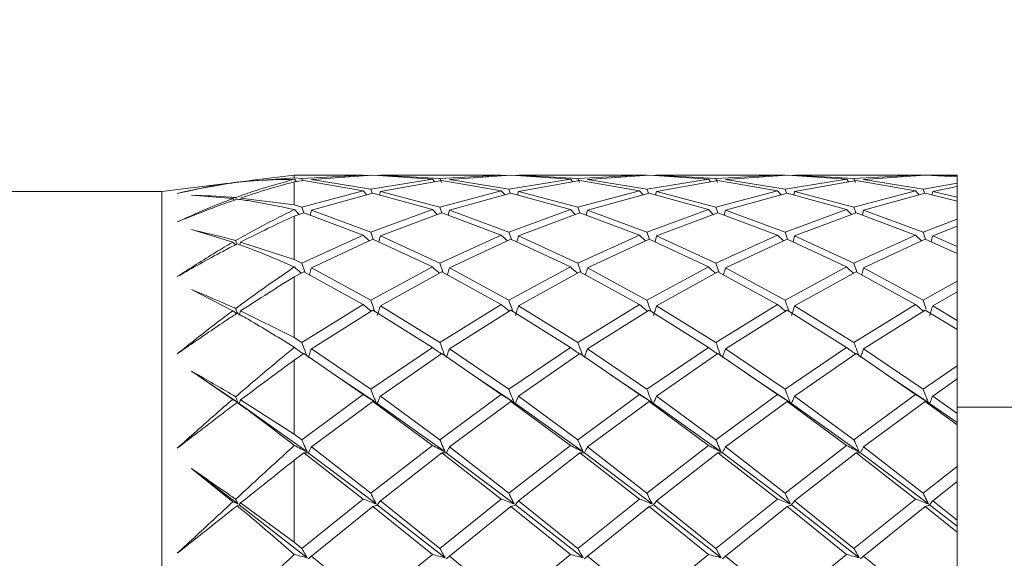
# Model space of a CAD drawing. Header units: millimetres. Extents: x 13381 to 13676, y 211 to 627.
# Tile 48 of 50: x 13611 to 13626, y 582 to 590. Entities that reach past the tile are written whole.
import ezdxf

# ---------------------------------------------------------------- set-up
doc = ezdxf.new("R2010")
doc.units = ezdxf.units.MM
doc.header["$LTSCALE"] = 0.3
doc.layers.add('标注', color=1, linetype='Continuous', lineweight=18)
doc.styles.get("Standard").update_dxf_attribs({"font": 'txt.shx', "width": 0.67, "oblique": 5, "bigfont": 'gbcbig.shx'})
doc.dimstyles.new('1', dxfattribs={"dimtxt": 2.5, "dimasz": 2, "dimexe": 0.8, "dimexo": 0, "dimgap": 1, "dimtad": 1, "dimdec": 1, "dimdsep": 46, "dimtxsty": 'Standard', "dimcen": 0, "dimclrd": 256, "dimclre": 256, "dimclrt": 256, "dimadec": 0, "dimazin": 0, "dimtfac": 1, "dimtdec": 1, "dimtmove": 0, "dimatfit": 3, "dimfxl": 0, "dimtzin": 0, "dimlwd": -1, "dimlwe": -1, "dimarcsym": 0})

# ---------------------------------------------------------------- blocks, each defined once
blk = doc.blocks.new('*D177')
at = {"layer": 'Defpoints', "color": 0}
for p in [(13617.061, 602.22), (13604.009, 569.72), (13640.205, 569.72)]:
    blk.add_point(p, dxfattribs=at)
at = {"layer": '标注'}
for p, q in [((13617.061, 602.22), (13641.005, 602.22)), ((13640.205, 600.22), (13640.205, 571.72)), ((13604.009, 569.72), (13641.005, 569.72))]:
    blk.add_line(p, q, dxfattribs=at)
for points in [[(13639.872, 600.22), (13640.538, 600.22), (13640.205, 602.22)], [(13639.872, 571.72), (13640.538, 571.72), (13640.205, 569.72)]]:
    blk.add_solid(points, dxfattribs=at)
at = {"layer": '标注', "insert": (13637.955, 585.97), "char_height": 2.5, "attachment_point": 5, "rotation": 90}
blk.add_mtext('32.5', dxfattribs=at)

msp = doc.modelspace()

# ---------------------------------------------------------------- linework, layer by layer
at = {"color": 7, "linetype": 'Continuous', "lineweight": 15}
for p, q in [((13614.58, 587.604), (13614.482, 587.589)), ((13614.673, 587.616), (13614.565, 587.602)), ((13614.565, 587.602), (13614.624, 587.609)), ((13614.624, 587.609), (13614.7, 587.618)), ((13614.7, 587.618), (13615.509, 587.679)), ((13614.831, 587.634), (13614.7, 587.618)), ((13615.509, 587.72), (13614.831, 587.636)), ((13616.463, 587.72), (13615.509, 587.72)), ((13615.509, 587.679), (13615.509, 587.72)), ((13615.623, 587.667), (13615.509, 587.679)), ((13615.509, 587.617), (13615.654, 587.637)), ((13615.509, 587.269), (13615.509, 587.617)), ((13615.51, 587.655), (13615.542, 587.622)), ((13616.55, 587.72), (13615.623, 587.667)), ((13615.635, 587.635), (13615.623, 587.667)), ((13615.654, 587.637), (13616.55, 587.48)), ((13615.767, 587.651), (13616.694, 587.717)), ((13616.663, 587.504), (13615.767, 587.651)), ((13616.463, 587.717), (13616.55, 587.72)), ((13616.663, 587.72), (13616.507, 587.713)), ((13616.806, 587.713), (13616.663, 587.72)), ((13617.593, 587.655), (13616.663, 587.504)), ((13616.694, 587.717), (13617.593, 587.655)), ((13617.706, 587.667), (13616.808, 587.72)), ((13616.808, 587.72), (13616.926, 587.715)), ((13616.808, 587.473), (13617.737, 587.637)), ((13618.547, 587.72), (13616.926, 587.72)), ((13617.593, 587.655), (13617.628, 587.618)), ((13618.633, 587.72), (13617.706, 587.667)), ((13617.728, 587.608), (13617.706, 587.667)), ((13617.737, 587.637), (13618.633, 587.48)), ((13617.849, 587.651), (13618.778, 587.717)), ((13618.747, 587.504), (13617.849, 587.651)), ((13618.547, 587.717), (13618.633, 587.72)), ((13618.747, 587.72), (13618.59, 587.713)), ((13618.89, 587.713), (13618.747, 587.72)), ((13619.676, 587.655), (13618.747, 587.504)), ((13618.778, 587.717), (13619.676, 587.655)), ((13619.788, 587.667), (13618.892, 587.72)), ((13618.892, 587.72), (13619.009, 587.715)), ((13618.892, 587.473), (13619.819, 587.637)), ((13620.631, 587.72), (13619.009, 587.72)), ((13619.676, 587.655), (13619.711, 587.618)), ((13620.717, 587.72), (13619.788, 587.667)), ((13619.811, 587.608), (13619.788, 587.667)), ((13619.819, 587.637), (13620.717, 587.48)), ((13619.932, 587.651), (13620.862, 587.717)), ((13620.831, 587.504), (13619.932, 587.651)), ((13620.631, 587.717), (13620.717, 587.72)), ((13620.831, 587.72), (13620.722, 587.715)), ((13620.974, 587.713), (13620.831, 587.72)), ((13621.758, 587.655), (13620.831, 587.504)), ((13620.862, 587.717), (13621.758, 587.655)), ((13621.871, 587.667), (13620.975, 587.72)), ((13620.975, 587.72), (13621.093, 587.715)), ((13620.975, 587.473), (13621.902, 587.637)), ((13622.714, 587.72), (13621.093, 587.72)), ((13621.758, 587.655), (13621.794, 587.618)), ((13622.801, 587.72), (13621.871, 587.667)), ((13621.893, 587.608), (13621.871, 587.667)), ((13621.902, 587.637), (13622.801, 587.48)), ((13622.015, 587.651), (13622.946, 587.717)), ((13622.914, 587.504), (13622.015, 587.651)), ((13622.714, 587.717), (13622.801, 587.72)), ((13622.914, 587.72), (13622.806, 587.715)), ((13623.057, 587.713), (13622.914, 587.72)), ((13623.841, 587.655), (13622.914, 587.504)), ((13622.946, 587.717), (13623.841, 587.655)), ((13623.954, 587.667), (13623.059, 587.72)), ((13623.059, 587.72), (13623.176, 587.715)), ((13623.059, 587.473), (13623.986, 587.637)), ((13624.798, 587.72), (13623.176, 587.72)), ((13623.841, 587.655), (13623.877, 587.618)), ((13624.884, 587.72), (13623.954, 587.667)), ((13623.977, 587.608), (13623.954, 587.667)), ((13623.986, 587.637), (13624.884, 587.48)), ((13624.099, 587.651), (13625.029, 587.717)), ((13624.998, 587.504), (13624.099, 587.651)), ((13624.798, 587.717), (13624.884, 587.72)), ((13624.998, 587.72), (13624.889, 587.715)), ((13625.141, 587.716), (13624.998, 587.72)), ((13625.509, 587.598), (13624.998, 587.504)), ((13625.029, 587.717), (13625.509, 587.694)), ((13625.509, 587.708), (13625.142, 587.72)), ((13625.142, 587.72), (13625.26, 587.719)), ((13625.509, 587.72), (13625.26, 587.72)), ((13625.509, 587.72), (13625.509, 587.708)), ((13625.509, 587.694), (13625.509, 587.708)), ((13625.509, 587.694), (13625.509, 587.598)), ((13625.509, 587.548), (13625.509, 587.598)), ((13613.509, 587.47), (13604.009, 587.47)), ((13614.481, 587.592), (13613.509, 587.47)), ((13613.509, 579.216), (13613.509, 587.47)), ((13616.55, 587.48), (13615.623, 587.234)), ((13616.55, 587.48), (13616.606, 587.423)), ((13616.685, 587.445), (13616.663, 587.504)), ((13616.808, 587.473), (13616.795, 587.419)), ((13617.706, 587.234), (13616.808, 587.473)), ((13618.633, 587.48), (13617.706, 587.234)), ((13618.633, 587.48), (13618.689, 587.423)), ((13618.768, 587.445), (13618.747, 587.504)), ((13618.892, 587.473), (13618.879, 587.419)), ((13619.788, 587.234), (13618.892, 587.473)), ((13620.717, 587.48), (13619.788, 587.234)), ((13620.717, 587.48), (13620.773, 587.423)), ((13620.852, 587.445), (13620.831, 587.504)), ((13620.975, 587.473), (13620.962, 587.419)), ((13621.871, 587.234), (13620.975, 587.473)), ((13622.801, 587.48), (13621.871, 587.234)), ((13622.801, 587.48), (13622.857, 587.423)), ((13622.936, 587.445), (13622.914, 587.504)), ((13623.059, 587.473), (13623.046, 587.419)), ((13623.954, 587.234), (13623.059, 587.473)), ((13624.884, 587.48), (13623.954, 587.234)), ((13624.884, 587.48), (13624.94, 587.423)), ((13625.019, 587.445), (13624.998, 587.504)), ((13625.142, 587.473), (13625.13, 587.421)), ((13625.142, 587.473), (13625.509, 587.548)), ((13625.509, 587.385), (13625.142, 587.473)), ((13625.509, 587.548), (13625.509, 587.385)), ((13614.58, 587.364), (13613.957, 587.414)), ((13614.58, 587.364), (13614.604, 587.34)), ((13614.7, 587.373), (13615.509, 587.269)), ((13615.767, 587.188), (13616.694, 587.447)), ((13616.694, 587.447), (13617.593, 587.198)), ((13617.849, 587.188), (13618.778, 587.447)), ((13618.778, 587.447), (13619.676, 587.198)), ((13619.932, 587.188), (13620.862, 587.447)), ((13620.862, 587.447), (13621.758, 587.198)), ((13622.015, 587.188), (13622.946, 587.447)), ((13622.946, 587.447), (13623.841, 587.198)), ((13624.099, 587.188), (13625.029, 587.447)), ((13625.029, 587.447), (13625.509, 587.323)), ((13625.509, 587.323), (13625.509, 587.385)), ((13625.509, 587.323), (13625.509, 587.056)), ((13615.623, 587.234), (13615.509, 587.268)), ((13615.51, 587.198), (13615.581, 587.126)), ((13615.652, 587.15), (13615.623, 587.234)), ((13615.767, 587.188), (13615.749, 587.115)), ((13616.663, 586.86), (13615.767, 587.188)), ((13617.593, 587.198), (13616.663, 586.86)), ((13617.593, 587.198), (13617.666, 587.124)), ((13617.735, 587.15), (13617.706, 587.234)), ((13617.849, 587.188), (13617.832, 587.115)), ((13618.747, 586.86), (13617.849, 587.188)), ((13619.676, 587.198), (13618.747, 586.86)), ((13619.676, 587.198), (13619.749, 587.124)), ((13619.817, 587.15), (13619.788, 587.234)), ((13619.932, 587.188), (13619.914, 587.115)), ((13620.831, 586.86), (13619.932, 587.188)), ((13621.758, 587.198), (13620.831, 586.86)), ((13621.758, 587.198), (13621.832, 587.124)), ((13621.9, 587.15), (13621.871, 587.234)), ((13622.015, 587.188), (13621.997, 587.115)), ((13622.914, 586.86), (13622.015, 587.188)), ((13623.841, 587.198), (13622.914, 586.86)), ((13623.841, 587.198), (13623.915, 587.124)), ((13623.984, 587.15), (13623.954, 587.234)), ((13624.099, 587.188), (13624.081, 587.115)), ((13624.998, 586.86), (13624.099, 587.188)), ((13615.509, 587.101), (13615.654, 587.151)), ((13615.509, 586.446), (13615.509, 587.101)), ((13615.654, 587.151), (13616.55, 586.814)), ((13616.808, 586.801), (13617.737, 587.151)), ((13617.737, 587.151), (13618.633, 586.814)), ((13618.892, 586.801), (13619.819, 587.151)), ((13619.819, 587.151), (13620.717, 586.814)), ((13620.975, 586.801), (13621.902, 587.151)), ((13621.902, 587.151), (13622.801, 586.814)), ((13623.059, 586.801), (13623.986, 587.151)), ((13623.986, 587.151), (13624.884, 586.814)), ((13625.509, 587.056), (13624.998, 586.86)), ((13625.509, 586.949), (13625.509, 587.056)), ((13614.58, 586.705), (13613.957, 586.897)), ((13616.701, 586.75), (13616.663, 586.86)), ((13618.785, 586.75), (13618.747, 586.86)), ((13620.869, 586.75), (13620.831, 586.86)), ((13622.952, 586.75), (13622.914, 586.86)), ((13625.036, 586.75), (13624.998, 586.86)), ((13625.142, 586.801), (13625.509, 586.949)), ((13625.509, 586.949), (13625.509, 586.641)), ((13614.7, 586.709), (13614.689, 586.667)), ((13614.7, 586.709), (13615.509, 586.446)), ((13616.55, 586.814), (13615.623, 586.39)), ((13615.767, 586.318), (13616.694, 586.753)), ((13616.55, 586.814), (13616.64, 586.727)), ((13616.694, 586.753), (13617.593, 586.334)), ((13617.706, 586.39), (13616.808, 586.801)), ((13618.633, 586.814), (13617.706, 586.39)), ((13617.849, 586.318), (13618.778, 586.753)), ((13618.633, 586.814), (13618.724, 586.727)), ((13618.778, 586.753), (13619.676, 586.334)), ((13619.788, 586.39), (13618.892, 586.801)), ((13620.717, 586.814), (13619.788, 586.39)), ((13619.932, 586.318), (13620.862, 586.753)), ((13620.717, 586.814), (13620.807, 586.727)), ((13620.862, 586.753), (13621.758, 586.334)), ((13621.871, 586.39), (13620.975, 586.801)), ((13622.801, 586.814), (13621.871, 586.39)), ((13622.015, 586.318), (13622.946, 586.753)), ((13622.801, 586.814), (13622.891, 586.727)), ((13622.946, 586.753), (13623.841, 586.334)), ((13623.954, 586.39), (13623.059, 586.801)), ((13624.884, 586.814), (13623.954, 586.39)), ((13624.099, 586.318), (13625.029, 586.753)), ((13624.884, 586.814), (13624.975, 586.727)), ((13625.029, 586.753), (13625.509, 586.537)), ((13625.509, 586.641), (13625.142, 586.801)), ((13614.58, 586.705), (13614.621, 586.668)), ((13625.509, 586.537), (13625.509, 586.641)), ((13615.623, 586.39), (13615.509, 586.446)), ((13625.509, 586.537), (13625.509, 586.117)), ((13615.668, 586.26), (13615.623, 586.39)), ((13616.663, 585.832), (13615.767, 586.318)), ((13617.593, 586.334), (13616.663, 585.832)), ((13617.751, 586.26), (13617.706, 586.39)), ((13618.747, 585.832), (13617.849, 586.318)), ((13619.676, 586.334), (13618.747, 585.832)), ((13619.833, 586.26), (13619.788, 586.39)), ((13620.831, 585.832), (13619.932, 586.318)), ((13621.758, 586.334), (13620.831, 585.832)), ((13621.916, 586.26), (13621.871, 586.39)), ((13622.914, 585.832), (13622.015, 586.318)), ((13623.841, 586.334), (13622.914, 585.832)), ((13623.999, 586.26), (13623.954, 586.39)), ((13624.998, 585.832), (13624.099, 586.318)), ((13615.509, 586.184), (13615.654, 586.26)), ((13615.509, 585.268), (13615.509, 586.184)), ((13615.654, 586.26), (13616.55, 585.766)), ((13616.808, 585.748), (13617.737, 586.26)), ((13617.737, 586.26), (13618.633, 585.766)), ((13618.892, 585.748), (13619.819, 586.26)), ((13619.819, 586.26), (13620.717, 585.766)), ((13620.975, 585.748), (13621.902, 586.26)), ((13621.902, 586.26), (13622.801, 585.766)), ((13623.059, 585.748), (13623.986, 586.26)), ((13623.986, 586.26), (13624.884, 585.766)), ((13625.509, 586.117), (13624.998, 585.832)), ((13625.509, 585.958), (13625.509, 586.117)), ((13614.58, 585.673), (13613.957, 585.993)), ((13625.046, 585.696), (13624.998, 585.832)), ((13625.142, 585.748), (13625.509, 585.958)), ((13625.509, 585.958), (13625.509, 585.528)), ((13614.58, 585.673), (13614.636, 585.629)), ((13614.7, 585.671), (13614.678, 585.6)), ((13614.7, 585.671), (13615.509, 585.268)), ((13616.55, 585.766), (13615.623, 585.194)), ((13615.767, 585.1), (13616.694, 585.681)), ((13616.694, 585.681), (13617.593, 585.121)), ((13617.706, 585.194), (13616.808, 585.748)), ((13618.633, 585.766), (13617.706, 585.194)), ((13617.849, 585.1), (13618.778, 585.681)), ((13618.778, 585.681), (13619.676, 585.121)), ((13619.788, 585.194), (13618.892, 585.748)), ((13620.717, 585.766), (13619.788, 585.194)), ((13619.932, 585.1), (13620.862, 585.681)), ((13620.862, 585.681), (13621.758, 585.121)), ((13621.871, 585.194), (13620.975, 585.748)), ((13622.801, 585.766), (13621.871, 585.194)), ((13622.015, 585.1), (13622.946, 585.681)), ((13622.946, 585.681), (13623.841, 585.121)), ((13623.954, 585.194), (13623.059, 585.748)), ((13624.884, 585.766), (13623.954, 585.194)), ((13624.099, 585.1), (13625.029, 585.681)), ((13625.029, 585.681), (13625.509, 585.388)), ((13625.509, 585.528), (13625.142, 585.748)), ((13625.509, 585.388), (13625.509, 585.528)), ((13625.509, 585.388), (13625.509, 584.843)), ((13615.623, 585.194), (13615.509, 585.268)), ((13616.663, 584.489), (13615.767, 585.1)), ((13617.593, 585.121), (13616.663, 584.489)), ((13618.747, 584.489), (13617.849, 585.1)), ((13619.676, 585.121), (13618.747, 584.489)), ((13620.831, 584.489), (13619.932, 585.1)), ((13621.758, 585.121), (13620.831, 584.489)), ((13622.914, 584.489), (13622.015, 585.1)), ((13623.841, 585.121), (13622.914, 584.489)), ((13624.998, 584.489), (13624.099, 585.1)), ((13615.509, 584.929), (13615.654, 585.026)), ((13615.509, 583.814), (13615.509, 584.929)), ((13615.654, 585.026), (13616.55, 584.409)), ((13616.808, 584.387), (13617.737, 585.026)), ((13617.737, 585.026), (13618.633, 584.409)), ((13618.892, 584.387), (13619.819, 585.026)), ((13619.819, 585.026), (13620.717, 584.409)), ((13620.975, 584.387), (13621.902, 585.026)), ((13621.902, 585.026), (13622.801, 584.409)), ((13623.059, 584.387), (13623.986, 585.026)), ((13623.986, 585.026), (13624.884, 584.409)), ((13625.509, 584.843), (13624.998, 584.489)), ((13625.509, 584.645), (13625.509, 584.843)), ((13614.58, 584.337), (13613.957, 584.763)), ((13614.659, 584.289), (13613.957, 584.763)), ((13616.743, 584.289), (13616.115, 584.707)), ((13618.827, 584.289), (13618.198, 584.707)), ((13620.911, 584.289), (13620.281, 584.707)), ((13622.994, 584.289), (13622.365, 584.707)), ((13625.078, 584.289), (13624.448, 584.707)), ((13625.142, 584.387), (13625.509, 584.645)), ((13625.509, 584.645), (13625.509, 584.121)), ((13614.58, 584.337), (13614.659, 584.289)), ((13614.7, 584.329), (13614.678, 584.276)), ((13614.7, 584.329), (13615.509, 583.814)), ((13616.55, 584.409), (13615.623, 583.728)), ((13617.706, 583.728), (13616.808, 584.387)), ((13618.633, 584.409), (13617.706, 583.728)), ((13619.788, 583.728), (13618.892, 584.387)), ((13620.717, 584.409), (13619.788, 583.728)), ((13621.871, 583.728), (13620.975, 584.387)), ((13622.801, 584.409), (13621.871, 583.728)), ((13623.954, 583.728), (13623.059, 584.387)), ((13624.884, 584.409), (13623.954, 583.728)), ((13625.509, 584.121), (13625.142, 584.387)), ((13614.678, 584.276), (13614.647, 584.289)), ((13615.702, 583.544), (13614.678, 584.276)), ((13615.767, 583.619), (13616.694, 584.306)), ((13616.694, 584.306), (13617.593, 583.642)), ((13617.785, 583.544), (13616.761, 584.276)), ((13617.849, 583.619), (13618.778, 584.306)), ((13618.778, 584.306), (13619.676, 583.642)), ((13619.868, 583.544), (13618.845, 584.276)), ((13619.932, 583.619), (13620.862, 584.306)), ((13620.862, 584.306), (13621.758, 583.642)), ((13621.951, 583.544), (13620.929, 584.276)), ((13622.015, 583.619), (13622.946, 584.306)), ((13622.946, 584.306), (13623.841, 583.642)), ((13624.034, 583.544), (13623.012, 584.276)), ((13624.099, 583.619), (13625.029, 584.306)), ((13625.029, 584.306), (13625.509, 583.955)), ((13625.509, 583.986), (13625.096, 584.276)), ((13627.509, 584.22), (13625.509, 584.22)), ((13625.509, 583.986), (13625.509, 584.121)), ((13625.509, 583.955), (13625.509, 583.986)), ((13625.509, 583.955), (13625.509, 583.323)), ((13615.623, 583.728), (13615.509, 583.813)), ((13616.663, 582.924), (13615.767, 583.619)), ((13617.593, 583.642), (13616.663, 582.924)), ((13618.747, 582.924), (13617.849, 583.619)), ((13619.676, 583.642), (13618.747, 582.924)), ((13620.831, 582.924), (13619.932, 583.619)), ((13621.758, 583.642), (13620.831, 582.924)), ((13622.914, 582.924), (13622.015, 583.619)), ((13623.841, 583.642), (13622.914, 582.924)), ((13624.998, 582.924), (13624.099, 583.619)), ((13615.509, 583.421), (13615.654, 583.532)), ((13615.654, 583.532), (13616.55, 582.834)), ((13616.743, 582.759), (13615.721, 583.53)), ((13616.808, 582.809), (13617.737, 583.532)), ((13617.737, 583.532), (13618.633, 582.834)), ((13618.827, 582.759), (13617.803, 583.53)), ((13618.892, 582.809), (13619.819, 583.532)), ((13619.819, 583.532), (13620.717, 582.834)), ((13620.911, 582.759), (13619.886, 583.53)), ((13620.975, 582.809), (13621.902, 583.532)), ((13621.902, 583.532), (13622.801, 582.834)), ((13622.994, 582.759), (13621.969, 583.53)), ((13623.059, 582.809), (13623.986, 583.532)), ((13623.986, 583.532), (13624.884, 582.834)), ((13625.078, 582.759), (13624.052, 583.53)), ((13614.58, 582.789), (13613.957, 583.293)), ((13614.659, 582.759), (13613.957, 583.293)), ((13615.509, 582.183), (13615.509, 583.421)), ((13625.509, 583.323), (13624.998, 582.924)), ((13625.509, 583.099), (13625.509, 583.323)), ((13625.142, 582.809), (13625.509, 583.099)), ((13625.509, 583.099), (13625.509, 582.517)), ((13614.58, 582.789), (13614.659, 582.759)), ((13614.678, 582.745), (13614.647, 582.733)), ((13614.7, 582.776), (13614.678, 582.745)), ((13615.702, 581.947), (13614.678, 582.745)), ((13614.7, 582.776), (13615.509, 582.183)), ((13616.55, 582.834), (13615.623, 582.09)), ((13615.767, 581.973), (13616.694, 582.72)), ((13616.694, 582.72), (13617.593, 581.999)), ((13617.785, 581.947), (13616.761, 582.745)), ((13617.706, 582.09), (13616.808, 582.809)), ((13618.633, 582.834), (13617.706, 582.09)), ((13617.849, 581.973), (13618.778, 582.72)), ((13618.778, 582.72), (13619.676, 581.999)), ((13619.868, 581.947), (13618.845, 582.745)), ((13619.788, 582.09), (13618.892, 582.809)), ((13620.717, 582.834), (13619.788, 582.09)), ((13619.932, 581.973), (13620.862, 582.72)), ((13620.862, 582.72), (13621.758, 581.999)), ((13621.951, 581.947), (13620.929, 582.745)), ((13621.871, 582.09), (13620.975, 582.809)), ((13622.801, 582.834), (13621.871, 582.09)), ((13622.015, 581.973), (13622.946, 582.72)), ((13622.946, 582.72), (13623.841, 581.999)), ((13624.034, 581.947), (13623.012, 582.745)), ((13623.954, 582.09), (13623.059, 582.809)), ((13624.884, 582.834), (13623.954, 582.09)), ((13624.099, 581.973), (13625.029, 582.72)), ((13625.029, 582.72), (13625.509, 582.335)), ((13625.509, 582.425), (13625.096, 582.745)), ((13625.509, 582.517), (13625.142, 582.809)), ((13625.509, 582.425), (13625.509, 582.517)), ((13625.509, 582.335), (13625.509, 582.425)), ((13625.509, 582.335), (13625.509, 581.66)), ((13615.623, 582.09), (13615.509, 582.183)), ((13615.509, 581.998), (13615.509, 581.999)), ((13615.51, 581.999), (13615.509, 581.998)), ((13615.509, 581.999), (13615.51, 581.999)), ((13616.663, 581.242), (13615.767, 581.973)), ((13617.593, 581.999), (13616.663, 581.242)), ((13618.747, 581.242), (13617.849, 581.973)), ((13619.676, 581.999), (13618.747, 581.242)), ((13620.831, 581.242), (13619.932, 581.973)), ((13621.758, 581.999), (13620.831, 581.242)), ((13622.914, 581.242), (13622.015, 581.973)), ((13623.841, 581.999), (13622.914, 581.242)), ((13624.998, 581.242), (13624.099, 581.973))]:
    msp.add_line(p, q, dxfattribs=at)
for points, knots in [([(13614.647, 587.611), (13614.575, 587.6), (13614.274, 587.556), (13613.972, 587.491), (13613.743, 587.442)], [0, 0, 0, 0, 0.2396062, 1, 1, 1, 1]), ([(13613.743, 587.442), (13613.937, 587.487), (13614.216, 587.55), (13614.495, 587.591), (13614.58, 587.604)], [0, 0, 0, 0, 0.695326, 1, 1, 1, 1]), ([(13614.624, 587.38), (13614.722, 587.415), (13615.017, 587.52), (13615.312, 587.601), (13615.509, 587.655)], [0, 0, 0, 0, 0.330342, 1, 1, 1, 1]), ([(13615.509, 587.655), (13615.294, 587.651), (13615.008, 587.646), (13614.72, 587.618), (13614.647, 587.611)], [0, 0, 0, 0, 0.747701, 1, 1, 1, 1]), ([(13615.509, 587.617), (13615.377, 587.581), (13615.109, 587.507), (13614.839, 587.419), (13614.7, 587.373)], [0, 0, 0, 0, 0.488396, 1, 1, 1, 1]), ([(13613.743, 587.012), (13613.937, 587.1), (13614.216, 587.226), (13614.495, 587.332), (13614.58, 587.364)], [0, 0, 0, 0, 0.695327, 1, 1, 1, 1]), ([(13614.647, 587.355), (13614.575, 587.33), (13614.274, 587.226), (13613.972, 587.104), (13613.743, 587.012)], [0, 0, 0, 0, 0.239607, 1, 1, 1, 1]), ([(13613.957, 587.414), (13614.154, 587.408), (13614.376, 587.4), (13614.599, 587.382), (13614.624, 587.38)], [0, 0, 0, 0, 0.88497, 1, 1, 1, 1]), ([(13614.635, 587.351), (13614.633, 587.357), (13614.629, 587.367), (13614.625, 587.377), (13614.624, 587.38)], [0, 0, 0, 0, 0.646302, 1, 1, 1, 1]), ([(13615.509, 587.198), (13615.294, 587.245), (13615.008, 587.307), (13614.72, 587.346), (13614.647, 587.355)], [0, 0, 0, 0, 0.747698, 1, 1, 1, 1]), ([(13614.624, 586.731), (13614.722, 586.786), (13615.017, 586.953), (13615.312, 587.1), (13615.509, 587.198)], [0, 0, 0, 0, 0.330341, 1, 1, 1, 1]), ([(13615.509, 587.101), (13615.377, 587.04), (13615.109, 586.916), (13614.839, 586.779), (13614.7, 586.709)], [0, 0, 0, 0, 0.488393, 1, 1, 1, 1]), ([(13613.957, 586.897), (13614.154, 586.851), (13614.376, 586.8), (13614.599, 586.738), (13614.624, 586.731)], [0, 0, 0, 0, 0.884972, 1, 1, 1, 1]), ([(13614.644, 586.675), (13614.639, 586.69), (13614.632, 586.709), (13614.625, 586.727), (13614.624, 586.731)], [0, 0, 0, 0, 0.808727, 1, 1, 1, 1]), ([(13616.808, 586.801), (13616.8, 586.771), (13616.793, 586.741), (13616.785, 586.711), (13616.784, 586.711)], [0, 0, 0, 0, 0.9783208, 1, 1, 1, 1]), ([(13618.892, 586.801), (13618.884, 586.771), (13618.876, 586.741), (13618.868, 586.711), (13618.868, 586.711)], [0, 0, 0, 0, 0.977895, 1, 1, 1, 1]), ([(13620.975, 586.801), (13620.968, 586.771), (13620.96, 586.741), (13620.952, 586.711), (13620.952, 586.711)], [0, 0, 0, 0, 0.9775491, 1, 1, 1, 1]), ([(13623.059, 586.801), (13623.051, 586.771), (13623.044, 586.741), (13623.036, 586.711), (13623.035, 586.711)], [0, 0, 0, 0, 0.977529, 1, 1, 1, 1]), ([(13625.142, 586.801), (13625.135, 586.771), (13625.127, 586.742), (13625.119, 586.712), (13625.119, 586.712)], [0, 0, 0, 0, 0.993456, 1, 1, 1, 1]), ([(13613.743, 586.187), (13613.937, 586.312), (13614.216, 586.493), (13614.495, 586.656), (13614.58, 586.705)], [0, 0, 0, 0, 0.695327, 1, 1, 1, 1]), ([(13614.647, 586.682), (13614.575, 586.644), (13614.274, 586.488), (13613.972, 586.317), (13613.743, 586.187)], [0, 0, 0, 0, 0.239606, 1, 1, 1, 1]), ([(13615.509, 586.334), (13615.294, 586.428), (13615.008, 586.552), (13614.72, 586.656), (13614.647, 586.682)], [0, 0, 0, 0, 0.747699, 1, 1, 1, 1]), ([(13614.624, 585.706), (13614.722, 585.778), (13615.017, 585.996), (13615.312, 586.198), (13615.509, 586.333)], [0, 0, 0, 0, 0.330341, 1, 1, 1, 1]), ([(13615.51, 586.334), (13615.541, 586.305), (13615.576, 586.273), (13615.611, 586.242), (13615.615, 586.24)], [0, 0, 0, 0, 0.909851, 1, 1, 1, 1]), ([(13615.767, 586.318), (13615.759, 586.291), (13615.75, 586.256), (13615.74, 586.221), (13615.738, 586.214)], [0, 0, 0, 0, 0.785657, 1, 1, 1, 1]), ([(13617.593, 586.334), (13617.624, 586.305), (13617.659, 586.273), (13617.695, 586.242), (13617.698, 586.239)], [0, 0, 0, 0, 0.903208, 1, 1, 1, 1]), ([(13617.849, 586.318), (13617.842, 586.291), (13617.832, 586.256), (13617.823, 586.221), (13617.82, 586.214)], [0, 0, 0, 0, 0.786542, 1, 1, 1, 1]), ([(13619.676, 586.334), (13619.707, 586.305), (13619.742, 586.273), (13619.778, 586.242), (13619.781, 586.239)], [0, 0, 0, 0, 0.9035333, 1, 1, 1, 1]), ([(13619.932, 586.318), (13619.925, 586.291), (13619.915, 586.256), (13619.905, 586.221), (13619.903, 586.214)], [0, 0, 0, 0, 0.786547, 1, 1, 1, 1]), ([(13621.758, 586.334), (13621.79, 586.305), (13621.825, 586.273), (13621.861, 586.242), (13621.864, 586.239)], [0, 0, 0, 0, 0.90324, 1, 1, 1, 1]), ([(13622.015, 586.318), (13622.008, 586.291), (13621.998, 586.256), (13621.988, 586.221), (13621.986, 586.214)], [0, 0, 0, 0, 0.786224, 1, 1, 1, 1]), ([(13623.841, 586.334), (13623.873, 586.305), (13623.908, 586.273), (13623.944, 586.242), (13623.947, 586.239)], [0, 0, 0, 0, 0.9029201, 1, 1, 1, 1]), ([(13624.099, 586.318), (13624.091, 586.291), (13624.082, 586.256), (13624.072, 586.221), (13624.07, 586.214)], [0, 0, 0, 0, 0.785925, 1, 1, 1, 1]), ([(13615.509, 586.184), (13615.377, 586.103), (13615.109, 585.936), (13614.839, 585.761), (13614.7, 585.671)], [0, 0, 0, 0, 0.488395, 1, 1, 1, 1]), ([(13613.957, 585.993), (13614.154, 585.911), (13614.376, 585.819), (13614.599, 585.718), (13614.624, 585.706)], [0, 0, 0, 0, 0.884974, 1, 1, 1, 1]), ([(13616.718, 585.679), (13616.716, 585.685), (13616.697, 585.735), (13616.679, 585.786), (13616.663, 585.832)], [0, 0, 0, 0, 0.108332, 1, 1, 1, 1]), ([(13618.801, 585.679), (13618.799, 585.685), (13618.78, 585.735), (13618.763, 585.786), (13618.747, 585.832)], [0, 0, 0, 0, 0.108363, 1, 1, 1, 1]), ([(13620.885, 585.679), (13620.883, 585.685), (13620.864, 585.735), (13620.846, 585.786), (13620.831, 585.832)], [0, 0, 0, 0, 0.1084071, 1, 1, 1, 1]), ([(13622.969, 585.679), (13622.967, 585.685), (13622.948, 585.735), (13622.93, 585.786), (13622.914, 585.832)], [0, 0, 0, 0, 0.108471, 1, 1, 1, 1]), ([(13613.743, 585.023), (13613.937, 585.177), (13614.216, 585.4), (13614.495, 585.609), (13614.58, 585.673)], [0, 0, 0, 0, 0.695326, 1, 1, 1, 1]), ([(13614.65, 585.636), (13614.643, 585.656), (13614.634, 585.679), (13614.625, 585.702), (13614.624, 585.706)], [0, 0, 0, 0, 0.851819, 1, 1, 1, 1]), ([(13616.55, 585.766), (13616.581, 585.74), (13616.621, 585.706), (13616.663, 585.674), (13616.672, 585.667)], [0, 0, 0, 0, 0.788653, 1, 1, 1, 1]), ([(13616.808, 585.748), (13616.8, 585.723), (13616.785, 585.674), (13616.769, 585.624), (13616.761, 585.6)], [0, 0, 0, 0, 0.499995, 1, 1, 1, 1]), ([(13618.633, 585.766), (13618.665, 585.74), (13618.705, 585.706), (13618.747, 585.674), (13618.755, 585.667)], [0, 0, 0, 0, 0.788656, 1, 1, 1, 1]), ([(13618.892, 585.748), (13618.884, 585.723), (13618.869, 585.674), (13618.853, 585.624), (13618.845, 585.6)], [0, 0, 0, 0, 0.499995, 1, 1, 1, 1]), ([(13620.717, 585.766), (13620.749, 585.74), (13620.789, 585.706), (13620.83, 585.674), (13620.839, 585.667)], [0, 0, 0, 0, 0.7887099, 1, 1, 1, 1]), ([(13620.975, 585.748), (13620.968, 585.723), (13620.953, 585.674), (13620.937, 585.624), (13620.929, 585.6)], [0, 0, 0, 0, 0.499994, 1, 1, 1, 1]), ([(13622.801, 585.766), (13622.832, 585.74), (13622.873, 585.706), (13622.914, 585.674), (13622.923, 585.667)], [0, 0, 0, 0, 0.788752, 1, 1, 1, 1]), ([(13623.059, 585.748), (13623.051, 585.723), (13623.036, 585.674), (13623.02, 585.624), (13623.012, 585.6)], [0, 0, 0, 0, 0.499996, 1, 1, 1, 1]), ([(13624.884, 585.766), (13624.916, 585.74), (13624.956, 585.706), (13624.997, 585.674), (13625.006, 585.667)], [0, 0, 0, 0, 0.788785, 1, 1, 1, 1]), ([(13625.142, 585.748), (13625.135, 585.723), (13625.12, 585.674), (13625.104, 585.624), (13625.096, 585.6)], [0, 0, 0, 0, 0.499994, 1, 1, 1, 1]), ([(13614.647, 585.636), (13614.575, 585.588), (13614.274, 585.39), (13613.972, 585.181), (13613.743, 585.023)], [0, 0, 0, 0, 0.239604, 1, 1, 1, 1]), ([(13615.509, 585.122), (13615.294, 585.256), (13615.008, 585.435), (13614.72, 585.595), (13614.647, 585.636)], [0, 0, 0, 0, 0.747699, 1, 1, 1, 1]), ([(13614.624, 584.375), (13614.722, 584.459), (13615.017, 584.713), (13615.312, 584.957), (13615.509, 585.12)], [0, 0, 0, 0, 0.330341, 1, 1, 1, 1]), ([(13615.51, 585.121), (13615.541, 585.097), (13615.586, 585.064), (13615.633, 585.031), (13615.647, 585.021)], [0, 0, 0, 0, 0.6995884, 1, 1, 1, 1]), ([(13615.702, 584.982), (13615.692, 585.009), (13615.664, 585.08), (13615.639, 585.151), (13615.623, 585.194)], [0, 0, 0, 0, 0.386186, 1, 1, 1, 1]), ([(13615.767, 585.1), (13615.759, 585.079), (13615.744, 585.035), (13615.728, 584.992), (13615.721, 584.97)], [0, 0, 0, 0, 0.500001, 1, 1, 1, 1]), ([(13617.593, 585.121), (13617.624, 585.097), (13617.669, 585.064), (13617.716, 585.031), (13617.73, 585.021)], [0, 0, 0, 0, 0.699049, 1, 1, 1, 1]), ([(13617.785, 584.982), (13617.775, 585.009), (13617.747, 585.08), (13617.722, 585.151), (13617.706, 585.194)], [0, 0, 0, 0, 0.386267, 1, 1, 1, 1]), ([(13617.849, 585.1), (13617.842, 585.079), (13617.827, 585.035), (13617.811, 584.992), (13617.803, 584.97)], [0, 0, 0, 0, 0.500002, 1, 1, 1, 1]), ([(13619.676, 585.121), (13619.707, 585.097), (13619.752, 585.064), (13619.799, 585.031), (13619.813, 585.021)], [0, 0, 0, 0, 0.699254, 1, 1, 1, 1]), ([(13619.868, 584.982), (13619.857, 585.009), (13619.83, 585.08), (13619.804, 585.151), (13619.788, 585.194)], [0, 0, 0, 0, 0.3862643, 1, 1, 1, 1]), ([(13619.932, 585.1), (13619.925, 585.079), (13619.91, 585.035), (13619.894, 584.992), (13619.886, 584.97)], [0, 0, 0, 0, 0.500004, 1, 1, 1, 1]), ([(13621.758, 585.121), (13621.79, 585.097), (13621.835, 585.064), (13621.881, 585.031), (13621.895, 585.021)], [0, 0, 0, 0, 0.699223, 1, 1, 1, 1]), ([(13621.951, 584.982), (13621.94, 585.009), (13621.913, 585.08), (13621.887, 585.151), (13621.871, 585.194)], [0, 0, 0, 0, 0.386176, 1, 1, 1, 1]), ([(13622.015, 585.1), (13622.008, 585.079), (13621.993, 585.035), (13621.977, 584.992), (13621.969, 584.97)], [0, 0, 0, 0, 0.500002, 1, 1, 1, 1]), ([(13623.841, 585.121), (13623.873, 585.097), (13623.918, 585.064), (13623.965, 585.031), (13623.979, 585.021)], [0, 0, 0, 0, 0.6991522, 1, 1, 1, 1]), ([(13624.034, 584.982), (13624.024, 585.009), (13623.996, 585.08), (13623.97, 585.151), (13623.954, 585.194)], [0, 0, 0, 0, 0.386109, 1, 1, 1, 1]), ([(13624.099, 585.1), (13624.091, 585.079), (13624.076, 585.035), (13624.06, 584.992), (13624.052, 584.97)], [0, 0, 0, 0, 0.5000004, 1, 1, 1, 1]), ([(13615.509, 584.929), (13615.377, 584.833), (13615.109, 584.635), (13614.839, 584.433), (13614.7, 584.329)], [0, 0, 0, 0, 0.488393, 1, 1, 1, 1]), ([(13613.957, 584.763), (13614.154, 584.651), (13614.376, 584.525), (13614.599, 584.391), (13614.624, 584.375)], [0, 0, 0, 0, 0.884976, 1, 1, 1, 1]), ([(13616.743, 584.289), (13616.733, 584.315), (13616.705, 584.381), (13616.679, 584.448), (13616.663, 584.489)], [0, 0, 0, 0, 0.3860052, 1, 1, 1, 1]), ([(13618.827, 584.289), (13618.816, 584.315), (13618.789, 584.381), (13618.763, 584.448), (13618.747, 584.489)], [0, 0, 0, 0, 0.386003, 1, 1, 1, 1]), ([(13620.911, 584.289), (13620.9, 584.315), (13620.872, 584.381), (13620.846, 584.448), (13620.831, 584.489)], [0, 0, 0, 0, 0.386019, 1, 1, 1, 1]), ([(13622.994, 584.289), (13622.984, 584.315), (13622.956, 584.381), (13622.93, 584.448), (13622.914, 584.489)], [0, 0, 0, 0, 0.386041, 1, 1, 1, 1]), ([(13625.078, 584.289), (13625.067, 584.315), (13625.04, 584.381), (13625.014, 584.448), (13624.998, 584.489)], [0, 0, 0, 0, 0.38609, 1, 1, 1, 1]), ([(13613.743, 583.6), (13613.937, 583.773), (13614.216, 584.022), (13614.495, 584.264), (13614.58, 584.337)], [0, 0, 0, 0, 0.695328, 1, 1, 1, 1]), ([(13614.659, 584.289), (13614.649, 584.315), (13614.637, 584.343), (13614.625, 584.372), (13614.624, 584.375)], [0, 0, 0, 0, 0.891605, 1, 1, 1, 1]), ([(13616.55, 584.409), (13616.581, 584.389), (13616.645, 584.348), (13616.71, 584.309), (13616.743, 584.289)], [0, 0, 0, 0, 0.499909, 1, 1, 1, 1]), ([(13616.808, 584.387), (13616.8, 584.368), (13616.785, 584.331), (13616.769, 584.295), (13616.761, 584.276)], [0, 0, 0, 0, 0.499977, 1, 1, 1, 1]), ([(13618.633, 584.409), (13618.665, 584.389), (13618.729, 584.348), (13618.794, 584.309), (13618.827, 584.289)], [0, 0, 0, 0, 0.499897, 1, 1, 1, 1]), ([(13618.892, 584.387), (13618.884, 584.368), (13618.869, 584.331), (13618.853, 584.295), (13618.845, 584.276)], [0, 0, 0, 0, 0.499977, 1, 1, 1, 1]), ([(13620.717, 584.409), (13620.749, 584.389), (13620.812, 584.348), (13620.878, 584.309), (13620.911, 584.289)], [0, 0, 0, 0, 0.499891, 1, 1, 1, 1]), ([(13620.975, 584.387), (13620.968, 584.368), (13620.953, 584.331), (13620.937, 584.295), (13620.929, 584.276)], [0, 0, 0, 0, 0.499975, 1, 1, 1, 1]), ([(13622.801, 584.409), (13622.833, 584.389), (13622.896, 584.348), (13622.961, 584.309), (13622.994, 584.289)], [0, 0, 0, 0, 0.49991, 1, 1, 1, 1]), ([(13623.059, 584.387), (13623.051, 584.368), (13623.036, 584.331), (13623.02, 584.295), (13623.012, 584.276)], [0, 0, 0, 0, 0.499977, 1, 1, 1, 1]), ([(13624.884, 584.409), (13624.916, 584.389), (13624.98, 584.348), (13625.045, 584.309), (13625.078, 584.289)], [0, 0, 0, 0, 0.4999, 1, 1, 1, 1]), ([(13625.142, 584.387), (13625.135, 584.368), (13625.12, 584.331), (13625.104, 584.295), (13625.096, 584.276)], [0, 0, 0, 0, 0.499976, 1, 1, 1, 1]), ([(13614.647, 584.289), (13614.575, 584.235), (13614.274, 584.008), (13613.972, 583.776), (13613.743, 583.6)], [0, 0, 0, 0, 0.239605, 1, 1, 1, 1]), ([(13615.509, 583.643), (13615.294, 583.809), (13615.008, 584.03), (13614.72, 584.237), (13614.647, 584.289)], [0, 0, 0, 0, 0.747699, 1, 1, 1, 1]), ([(13616.761, 584.276), (13616.75, 584.281), (13616.727, 584.291), (13616.705, 584.301), (13616.694, 584.306)], [0, 0, 0, 0, 0.4999807, 1, 1, 1, 1]), ([(13618.845, 584.276), (13618.834, 584.281), (13618.811, 584.291), (13618.789, 584.301), (13618.778, 584.306)], [0, 0, 0, 0, 0.499975, 1, 1, 1, 1]), ([(13620.929, 584.276), (13620.917, 584.281), (13620.895, 584.291), (13620.873, 584.301), (13620.862, 584.306)], [0, 0, 0, 0, 0.4999752, 1, 1, 1, 1]), ([(13623.012, 584.276), (13623.001, 584.281), (13622.978, 584.291), (13622.956, 584.301), (13622.946, 584.306)], [0, 0, 0, 0, 0.49997, 1, 1, 1, 1]), ([(13625.096, 584.276), (13625.084, 584.281), (13625.062, 584.291), (13625.04, 584.301), (13625.029, 584.306)], [0, 0, 0, 0, 0.4999689, 1, 1, 1, 1]), ([(13614.624, 582.83), (13614.722, 582.92), (13615.017, 583.192), (13615.312, 583.461), (13615.509, 583.642)], [0, 0, 0, 0, 0.33034, 1, 1, 1, 1]), ([(13615.51, 583.642), (13615.541, 583.626), (13615.605, 583.593), (13615.67, 583.56), (13615.702, 583.544)], [0, 0, 0, 0, 0.499895, 1, 1, 1, 1]), ([(13615.702, 583.544), (13615.692, 583.567), (13615.664, 583.629), (13615.639, 583.69), (13615.623, 583.728)], [0, 0, 0, 0, 0.386183, 1, 1, 1, 1]), ([(13615.767, 583.619), (13615.759, 583.604), (13615.744, 583.574), (13615.728, 583.545), (13615.721, 583.53)], [0, 0, 0, 0, 0.4999754, 1, 1, 1, 1]), ([(13617.593, 583.642), (13617.624, 583.626), (13617.688, 583.593), (13617.753, 583.56), (13617.785, 583.544)], [0, 0, 0, 0, 0.499914, 1, 1, 1, 1]), ([(13617.785, 583.544), (13617.775, 583.567), (13617.747, 583.629), (13617.722, 583.69), (13617.706, 583.728)], [0, 0, 0, 0, 0.38627, 1, 1, 1, 1]), ([(13617.849, 583.619), (13617.842, 583.604), (13617.827, 583.574), (13617.811, 583.545), (13617.803, 583.53)], [0, 0, 0, 0, 0.499979, 1, 1, 1, 1]), ([(13619.676, 583.642), (13619.707, 583.626), (13619.77, 583.592), (13619.835, 583.56), (13619.868, 583.544)], [0, 0, 0, 0, 0.499902, 1, 1, 1, 1]), ([(13619.868, 583.544), (13619.857, 583.567), (13619.83, 583.629), (13619.804, 583.69), (13619.788, 583.728)], [0, 0, 0, 0, 0.3862584, 1, 1, 1, 1]), ([(13619.932, 583.619), (13619.925, 583.604), (13619.91, 583.574), (13619.894, 583.545), (13619.886, 583.53)], [0, 0, 0, 0, 0.499981, 1, 1, 1, 1]), ([(13621.758, 583.642), (13621.79, 583.626), (13621.853, 583.592), (13621.918, 583.56), (13621.951, 583.544)], [0, 0, 0, 0, 0.499893, 1, 1, 1, 1]), ([(13621.951, 583.544), (13621.94, 583.567), (13621.913, 583.629), (13621.887, 583.69), (13621.871, 583.728)], [0, 0, 0, 0, 0.38618, 1, 1, 1, 1]), ([(13622.015, 583.619), (13622.008, 583.604), (13621.993, 583.574), (13621.977, 583.545), (13621.969, 583.53)], [0, 0, 0, 0, 0.499978, 1, 1, 1, 1]), ([(13623.841, 583.642), (13623.873, 583.626), (13623.936, 583.592), (13624.001, 583.56), (13624.034, 583.544)], [0, 0, 0, 0, 0.499896, 1, 1, 1, 1]), ([(13624.034, 583.544), (13624.024, 583.567), (13623.996, 583.629), (13623.97, 583.69), (13623.954, 583.728)], [0, 0, 0, 0, 0.38612, 1, 1, 1, 1]), ([(13624.099, 583.619), (13624.091, 583.604), (13624.076, 583.574), (13624.06, 583.545), (13624.052, 583.53)], [0, 0, 0, 0, 0.499976, 1, 1, 1, 1]), ([(13615.721, 583.53), (13615.709, 583.531), (13615.686, 583.531), (13615.665, 583.532), (13615.654, 583.532)], [0, 0, 0, 0, 0.4999734, 1, 1, 1, 1]), ([(13617.803, 583.53), (13617.792, 583.531), (13617.769, 583.531), (13617.748, 583.532), (13617.737, 583.532)], [0, 0, 0, 0, 0.499967, 1, 1, 1, 1]), ([(13619.886, 583.53), (13619.875, 583.531), (13619.852, 583.531), (13619.83, 583.532), (13619.819, 583.532)], [0, 0, 0, 0, 0.499986, 1, 1, 1, 1]), ([(13621.969, 583.53), (13621.958, 583.531), (13621.935, 583.531), (13621.913, 583.532), (13621.902, 583.532)], [0, 0, 0, 0, 0.499984, 1, 1, 1, 1]), ([(13624.052, 583.53), (13624.041, 583.531), (13624.018, 583.531), (13623.996, 583.532), (13623.986, 583.532)], [0, 0, 0, 0, 0.4999856, 1, 1, 1, 1]), ([(13613.957, 583.293), (13614.154, 583.158), (13614.376, 583.005), (13614.599, 582.848), (13614.624, 582.83)], [0, 0, 0, 0, 0.884971, 1, 1, 1, 1]), ([(13615.509, 583.421), (13615.377, 583.316), (13615.109, 583.101), (13614.839, 582.886), (13614.7, 582.776)], [0, 0, 0, 0, 0.488394, 1, 1, 1, 1]), ([(13616.743, 582.759), (13616.733, 582.78), (13616.705, 582.835), (13616.679, 582.89), (13616.663, 582.924)], [0, 0, 0, 0, 0.386023, 1, 1, 1, 1]), ([(13618.827, 582.759), (13618.816, 582.78), (13618.789, 582.835), (13618.763, 582.89), (13618.747, 582.924)], [0, 0, 0, 0, 0.386021, 1, 1, 1, 1]), ([(13620.911, 582.759), (13620.9, 582.78), (13620.872, 582.835), (13620.846, 582.89), (13620.831, 582.924)], [0, 0, 0, 0, 0.3860205, 1, 1, 1, 1]), ([(13622.994, 582.759), (13622.984, 582.78), (13622.956, 582.835), (13622.93, 582.89), (13622.914, 582.924)], [0, 0, 0, 0, 0.386056, 1, 1, 1, 1]), ([(13625.078, 582.759), (13625.067, 582.78), (13625.04, 582.835), (13625.014, 582.89), (13624.998, 582.924)], [0, 0, 0, 0, 0.3861004, 1, 1, 1, 1]), ([(13613.743, 582.015), (13613.937, 582.195), (13614.216, 582.453), (13614.495, 582.711), (13614.58, 582.789)], [0, 0, 0, 0, 0.695327, 1, 1, 1, 1]), ([(13614.647, 582.733), (13614.575, 582.676), (13614.274, 582.436), (13613.972, 582.197), (13613.743, 582.015)], [0, 0, 0, 0, 0.239605, 1, 1, 1, 1]), ([(13614.659, 582.759), (13614.649, 582.78), (13614.637, 582.804), (13614.625, 582.827), (13614.624, 582.83)], [0, 0, 0, 0, 0.891561, 1, 1, 1, 1]), ([(13615.509, 581.999), (13615.294, 582.185), (13615.008, 582.434), (13614.72, 582.673), (13614.647, 582.733)], [0, 0, 0, 0, 0.7477, 1, 1, 1, 1]), ([(13616.55, 582.834), (13616.581, 582.822), (13616.645, 582.796), (13616.71, 582.771), (13616.743, 582.759)], [0, 0, 0, 0, 0.499901, 1, 1, 1, 1]), ([(13616.761, 582.745), (13616.75, 582.74), (13616.727, 582.732), (13616.705, 582.724), (13616.694, 582.72)], [0, 0, 0, 0, 0.499969, 1, 1, 1, 1]), ([(13616.808, 582.809), (13616.8, 582.799), (13616.785, 582.777), (13616.769, 582.755), (13616.761, 582.745)], [0, 0, 0, 0, 0.499993, 1, 1, 1, 1]), ([(13618.633, 582.834), (13618.665, 582.822), (13618.729, 582.796), (13618.794, 582.771), (13618.827, 582.759)], [0, 0, 0, 0, 0.499889, 1, 1, 1, 1]), ([(13618.845, 582.745), (13618.834, 582.74), (13618.811, 582.732), (13618.789, 582.724), (13618.778, 582.72)], [0, 0, 0, 0, 0.499964, 1, 1, 1, 1]), ([(13618.892, 582.809), (13618.884, 582.799), (13618.869, 582.777), (13618.853, 582.755), (13618.845, 582.745)], [0, 0, 0, 0, 0.499993, 1, 1, 1, 1]), ([(13620.717, 582.834), (13620.749, 582.822), (13620.812, 582.796), (13620.878, 582.771), (13620.911, 582.759)], [0, 0, 0, 0, 0.499884, 1, 1, 1, 1]), ([(13620.929, 582.745), (13620.917, 582.74), (13620.895, 582.732), (13620.873, 582.724), (13620.862, 582.72)], [0, 0, 0, 0, 0.499964, 1, 1, 1, 1]), ([(13620.975, 582.809), (13620.968, 582.799), (13620.953, 582.777), (13620.937, 582.755), (13620.929, 582.745)], [0, 0, 0, 0, 0.499991, 1, 1, 1, 1]), ([(13622.801, 582.834), (13622.833, 582.822), (13622.896, 582.796), (13622.961, 582.771), (13622.994, 582.759)], [0, 0, 0, 0, 0.499906, 1, 1, 1, 1]), ([(13623.012, 582.745), (13623.001, 582.74), (13622.978, 582.732), (13622.956, 582.724), (13622.946, 582.72)], [0, 0, 0, 0, 0.499958, 1, 1, 1, 1]), ([(13623.059, 582.809), (13623.051, 582.799), (13623.036, 582.777), (13623.02, 582.755), (13623.012, 582.745)], [0, 0, 0, 0, 0.499993, 1, 1, 1, 1]), ([(13624.884, 582.834), (13624.916, 582.822), (13624.98, 582.796), (13625.045, 582.771), (13625.078, 582.759)], [0, 0, 0, 0, 0.499898, 1, 1, 1, 1]), ([(13625.096, 582.745), (13625.084, 582.74), (13625.062, 582.732), (13625.04, 582.724), (13625.029, 582.72)], [0, 0, 0, 0, 0.499957, 1, 1, 1, 1]), ([(13625.142, 582.809), (13625.135, 582.799), (13625.12, 582.777), (13625.104, 582.755), (13625.096, 582.745)], [0, 0, 0, 0, 0.499991, 1, 1, 1, 1]), ([(13614.624, 581.175), (13614.722, 581.265), (13615.017, 581.537), (13615.312, 581.813), (13615.509, 581.998)], [0, 0, 0, 0, 0.33034, 1, 1, 1, 1]), ([(13615.51, 581.999), (13615.541, 581.99), (13615.605, 581.973), (13615.67, 581.956), (13615.702, 581.947)], [0, 0, 0, 0, 0.4999, 1, 1, 1, 1]), ([(13615.702, 581.947), (13615.692, 581.966), (13615.664, 582.013), (13615.639, 582.061), (13615.623, 582.09)], [0, 0, 0, 0, 0.386176, 1, 1, 1, 1]), ([(13615.767, 581.973), (13615.759, 581.966), (13615.744, 581.953), (13615.728, 581.94), (13615.721, 581.933)], [0, 0, 0, 0, 0.500004, 1, 1, 1, 1]), ([(13617.593, 581.999), (13617.624, 581.99), (13617.688, 581.973), (13617.753, 581.956), (13617.785, 581.947)], [0, 0, 0, 0, 0.499903, 1, 1, 1, 1]), ([(13617.785, 581.947), (13617.775, 581.966), (13617.747, 582.013), (13617.722, 582.061), (13617.706, 582.09)], [0, 0, 0, 0, 0.386276, 1, 1, 1, 1]), ([(13617.849, 581.973), (13617.842, 581.966), (13617.827, 581.953), (13617.811, 581.94), (13617.803, 581.933)], [0, 0, 0, 0, 0.499973, 1, 1, 1, 1]), ([(13619.676, 581.999), (13619.707, 581.99), (13619.77, 581.973), (13619.835, 581.956), (13619.868, 581.947)], [0, 0, 0, 0, 0.499898, 1, 1, 1, 1]), ([(13619.868, 581.947), (13619.857, 581.966), (13619.83, 582.013), (13619.804, 582.061), (13619.788, 582.09)], [0, 0, 0, 0, 0.386267, 1, 1, 1, 1]), ([(13619.932, 581.973), (13619.925, 581.966), (13619.91, 581.953), (13619.894, 581.94), (13619.886, 581.933)], [0, 0, 0, 0, 0.5000096, 1, 1, 1, 1]), ([(13621.758, 581.999), (13621.79, 581.99), (13621.853, 581.973), (13621.918, 581.956), (13621.951, 581.947)], [0, 0, 0, 0, 0.499904, 1, 1, 1, 1]), ([(13621.951, 581.947), (13621.94, 581.966), (13621.913, 582.013), (13621.887, 582.061), (13621.871, 582.09)], [0, 0, 0, 0, 0.386181, 1, 1, 1, 1]), ([(13622.015, 581.973), (13622.008, 581.966), (13621.993, 581.953), (13621.977, 581.94), (13621.969, 581.933)], [0, 0, 0, 0, 0.500007, 1, 1, 1, 1]), ([(13623.841, 581.999), (13623.873, 581.99), (13623.936, 581.973), (13624.001, 581.956), (13624.034, 581.947)], [0, 0, 0, 0, 0.49989, 1, 1, 1, 1]), ([(13624.034, 581.947), (13624.024, 581.966), (13623.996, 582.013), (13623.97, 582.061), (13623.954, 582.09)], [0, 0, 0, 0, 0.386108, 1, 1, 1, 1]), ([(13624.099, 581.973), (13624.091, 581.966), (13624.076, 581.953), (13624.06, 581.94), (13624.052, 581.933)], [0, 0, 0, 0, 0.500005, 1, 1, 1, 1])]:
    msp.add_open_spline(points, degree=3, knots=knots, dxfattribs=at)

# ---------------------------------------------------------------- dimensions: what is measured, and where the dimension line sits
at = {"layer": '标注'}
dim = msp.add_linear_dim(base=(13640.205, 569.72), p1=(13617.061, 602.22), p2=(13604.009, 569.72), angle=90, dimstyle='1', dxfattribs=at)
dim.commit()
dim.dimension.update_dxf_attribs({"geometry": '*D177', "text_midpoint": (13637.955, 585.97)})

doc.saveas('drawing.dxf')
